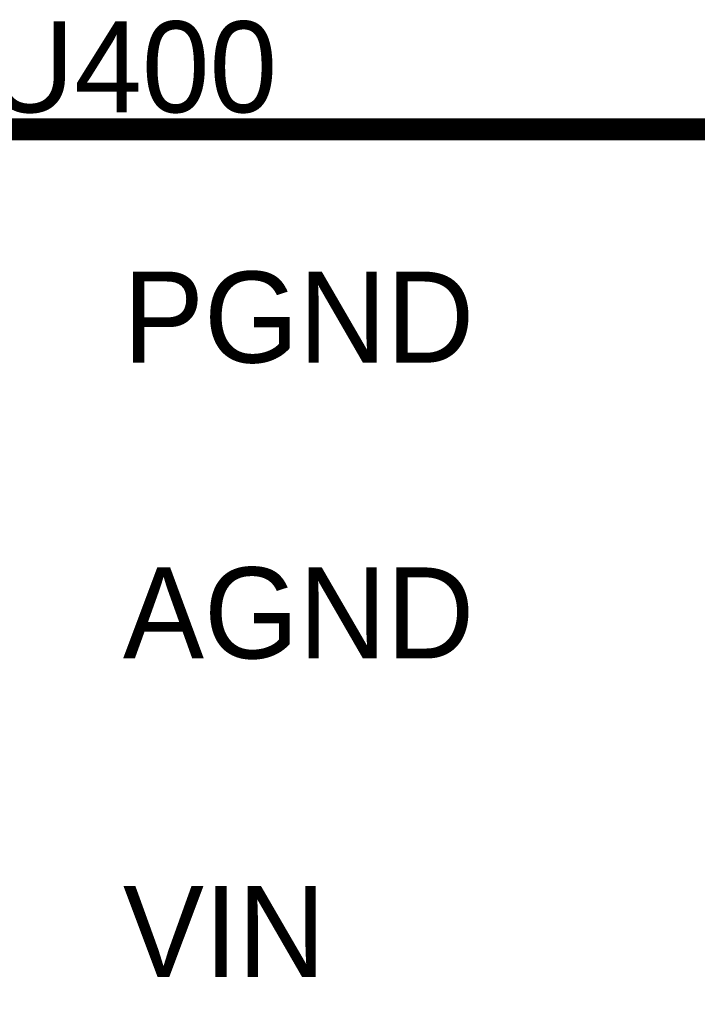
# Model space of a CAD drawing. Header units: inches. Extents: x 0 to 292, y 0 to 193.
# Tile 46 of 189: x 84 to 93, y 119 to 132. Entities that reach past the tile are written whole.
import ezdxf

# ---------------------------------------------------------------- set-up
doc = ezdxf.new("R2010")
doc.units = ezdxf.units.IN
doc.layers.add('Sheet', color=255, linetype='Continuous')

msp = doc.modelspace()

# ---------------------------------------------------------------- linework, layer by layer
at = {"layer": 'Sheet'}
for points in [[(83.683, 130.746, 0.3, 0.3, 0), (106.03, 130.746, 0.3, 0.3, 0), (106.03, 101.802, 0.3, 0.3, 0), (83.683, 101.802, 0.3, 0.3, 0), (83.683, 130.746, 0.3, 0.3, 0)], [(83.683, 130.746, 0.0991, 0.0991, 0), (83.683, 101.802, 0.0991, 0.0991, 0), (106.03, 101.802, 0.0991, 0.0991, 0), (106.03, 130.746, 0.0991, 0.0991, 0), (83.683, 130.746, 0.0991, 0.0991, 0), (83.683, 130.746, 0.0991, 0.0991, 0)]]:
    msp.add_lwpolyline(points, format="xyseb", close=True, dxfattribs=at)

# ---------------------------------------------------------------- texts
for s, p in [('U400', (83.546, 130.98)), ('PGND', (85.417, 127.55)), ('AGND', (85.417, 123.496)), ('VIN', (85.417, 119.13))]:
    msp.add_text(s, height=1.2474, dxfattribs=at).set_placement(p)

doc.saveas('drawing.dxf')
